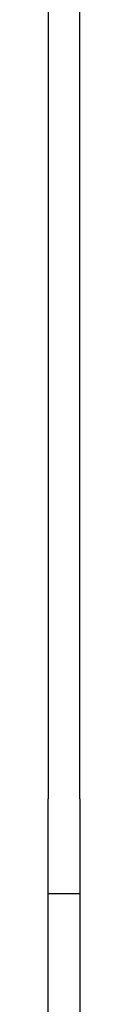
# Model space of a CAD drawing. Header units: millimetres. Extents: x 165 to 2541, y 199 to 1879.
# Tile 19 of 61: x 1543.53 to 1544.53, y 999.7 to 1030.92. Entities that reach past the tile are written whole.
import ezdxf

# ---------------------------------------------------------------- set-up
doc = ezdxf.new("R2010")
doc.units = ezdxf.units.MM
doc.header["$LTSCALE"] = 4

# ---------------------------------------------------------------- blocks, each defined once
blk = doc.blocks.new('qwejfiojewiqofjiqwoe')
at = {"color": 0, "ltscale": 0.657895}
for p, q in [((1647.726, 1058.212), (1647.726, 1006.212)), ((1648.726, 1006.212), (1648.726, 1058.212)), ((1647.726, 1003.212), (1647.726, 1006.212)), ((1648.726, 1006.212), (1648.726, 1003.212)), ((1647.726, 1003.212), (1648.726, 1003.212)), ((1647.726, 996.712), (1647.726, 1003.212)), ((1648.726, 1003.212), (1648.726, 996.712))]:
    blk.add_line(p, q, dxfattribs=at)

msp = doc.modelspace()

# ---------------------------------------------------------------- block references
msp.add_blockref('qwejfiojewiqofjiqwoe', (-104.2, 0))

doc.saveas('drawing.dxf')
